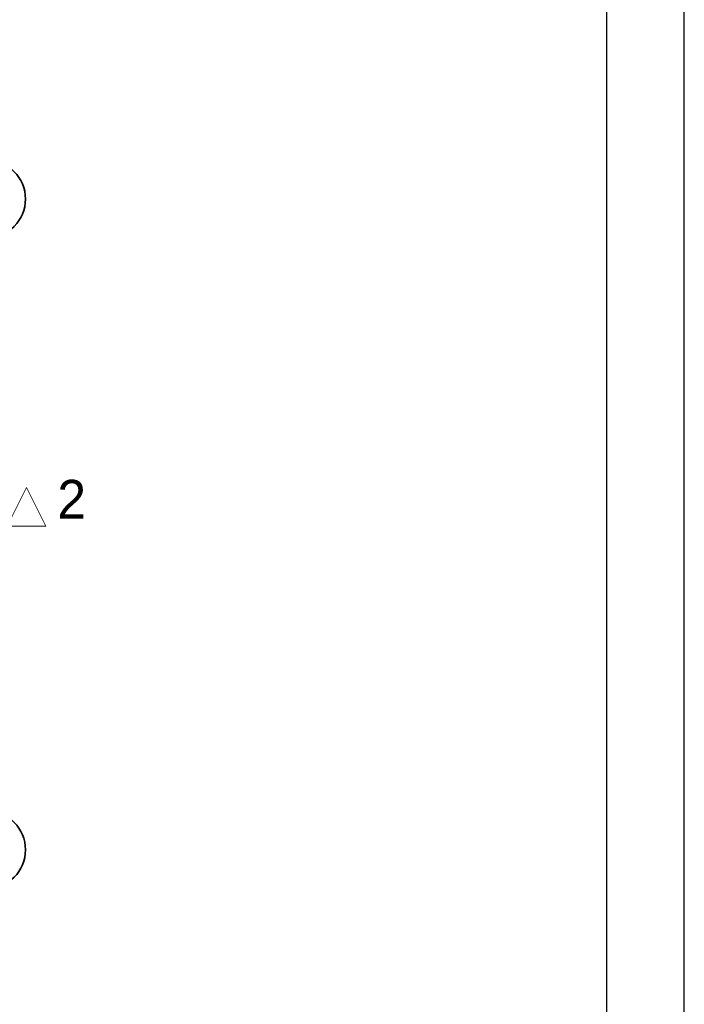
# Model space of a CAD drawing. Header units: millimetres. Extents: x -34676 to 172266, y 39940 to 476087.
# Tile 126 of 256: x 51571 to 56725, y 275794 to 283434. Entities that reach past the tile are written whole.
import ezdxf

# ---------------------------------------------------------------- set-up
doc = ezdxf.new("R2010")
doc.units = ezdxf.units.MM
doc.header["$MEASUREMENT"] = 0
for name, color, linetype in [('#podkład', 252, 'Continuous'), ('_TABELA', 7, 'Continuous'), ('Konstrukcja - Siatka mod', 7, 'Continuous'), ('Znaczniki - Przekroje', 7, 'Continuous')]:
    doc.layers.add(name, color=color, linetype=linetype)
doc.styles.add('STYL_AUTOMATYCZNY_6', font='txt')

# ---------------------------------------------------------------- blocks, each defined once
blk = doc.blocks.new('UHYGFFFF')
at = {"layer": 'Konstrukcja - Siatka mod', "color": 252, "linetype": 'Continuous', "lineweight": 35, "ltscale": 100}
for centre in [(50924.6, 388182.6), (50924.6, 383132.6)]:
    blk.add_circle(centre, 300, dxfattribs=at)
at = {"layer": 'Znaczniki - Przekroje', "color": 252, "linetype": 'Continuous', "lineweight": 13, "ltscale": 100}
for p, q in [((51081.3, 385643.2), (51231.3, 385943.2)), ((51231.3, 385943.2), (51381.3, 385643.2)), ((51381.3, 385643.2), (51081.3, 385643.2))]:
    blk.add_line(p, q, dxfattribs=at)
at = {"layer": 'Znaczniki - Przekroje', "color": 252, "linetype": 'Continuous', "lineweight": 13, "style": 'STYL_AUTOMATYCZNY_6'}
blk.add_text('2', height=300, dxfattribs=at).set_placement((51471.3, 385703.2))

msp = doc.modelspace()

# ---------------------------------------------------------------- linework, layer by layer
at = {"layer": '_TABELA', "color": 7}
msp.add_lwpolyline([(14725.1, 295582), (56725.1, 295582), (14725.1, 295582), (14725.1, 265882), (56725.1, 265882), (56725.1, 295582)], dxfattribs=at)
msp.add_lwpolyline([(56125.1, 294972), (17225.1, 294972), (17225.1, 266492), (56125.1, 266492)], close=True, dxfattribs=at)

# ---------------------------------------------------------------- block references
at = {"layer": '#podkład'}
msp.add_blockref('UHYGFFFF', (390.9, -106139.9), dxfattribs=at)

doc.saveas('drawing.dxf')
